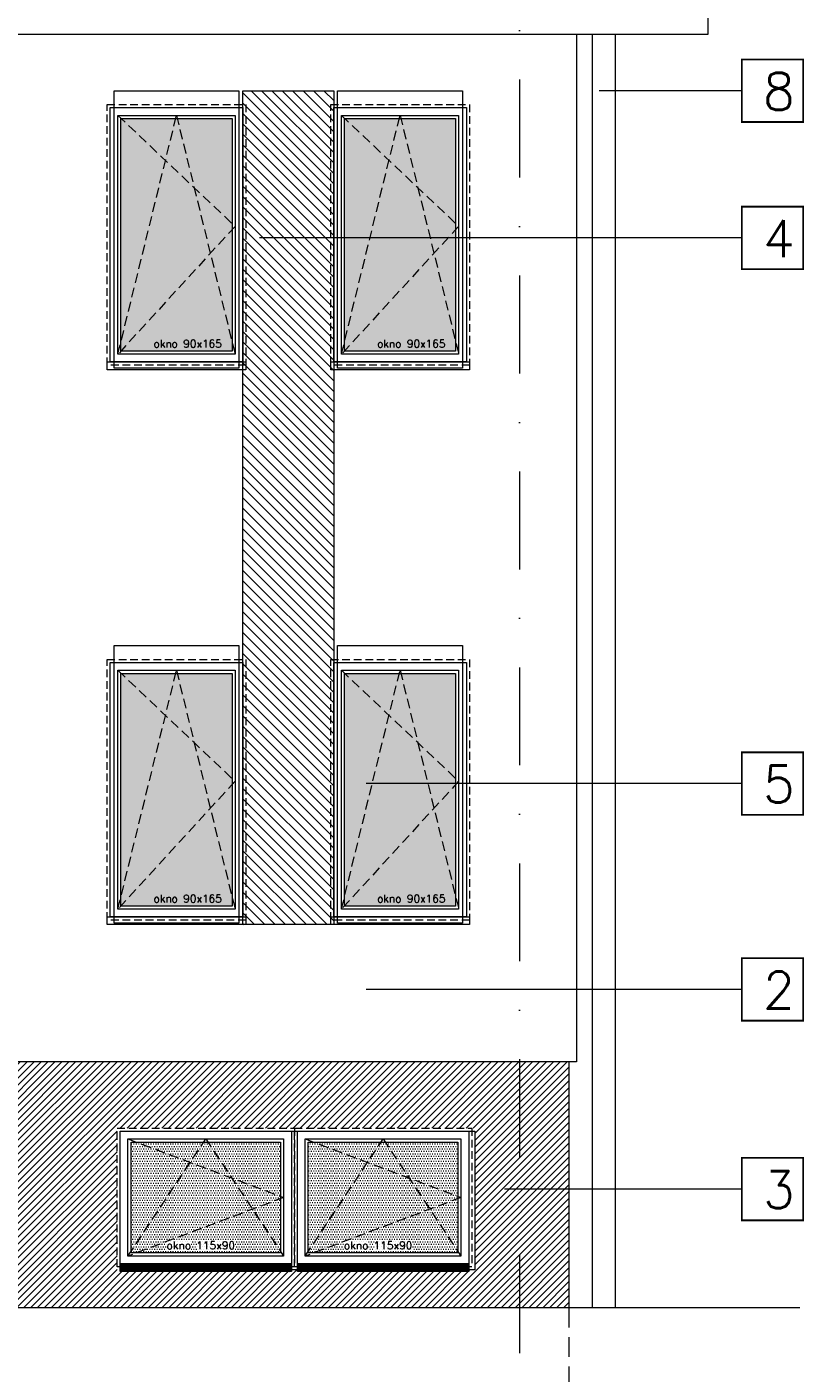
# Model space of a CAD drawing. Header units: millimetres. Extents: x -82287 to 177822, y -399756 to 0.
# Tile 227 of 228: x 63554 to 64058, y -202333 to -201459. Entities that reach past the tile are written whole.
import ezdxf
from ezdxf.enums import TextEntityAlignment as Align

# ---------------------------------------------------------------- set-up
doc = ezdxf.new("R2010")
doc.units = ezdxf.units.MM
doc.header["$MEASUREMENT"] = 0
for name, pattern in [('SUŁOSZOWA - PB 21 03$0$CACHE', [9.525, 6.35, -3.175]), ('SUŁOSZOWA - PB 21 03$0$CARKOVANA', [7.5, 5, -2.5]), ('SUŁOSZOWA - PB 21 03$0$DASHDOT', [25.4, 12.7, -6.35, 0, -6.35]), ('SUŁOSZOWA - PB 21 03$0$HIDDEN', [9.525, 6.35, -3.175])]:
    doc.linetypes.add(name, pattern=pattern)
doc.layers.add('FL_XREF', color=252, linetype='Continuous')
for name, color, linetype, lineweight in [('SUŁOSZOWA - PB 21 03$0$!! 0_ Istn-okna', 251, 'Continuous', 0), ('SUŁOSZOWA - PB 21 03$0$!! 0_ Istn-sciany', 251, 'Continuous', 0), ('SUŁOSZOWA - PB 21 03$0$!! 0_ WIDOK ELEWACJA', 251, 'Continuous', 0), ('SUŁOSZOWA - PB 21 03$0$!! 0_Istn-cienka', 251, 'Continuous', 0), ('SUŁOSZOWA - PB 21 03$0$!! 0_Opis_pom', 251, 'Continuous', 0), ('SUŁOSZOWA - PB 21 03$0$!! 0_Osie', 251, 'SUŁOSZOWA - PB 21 03$0$DASHDOT', 0), ('SUŁOSZOWA - PB 21 03$0$!! 1_ELEWACJA KOLOR', 251, 'Continuous', 0), ('SUŁOSZOWA - PB 21 03$0$!! 1_Hatch dach', 251, 'Continuous', 0), ('SUŁOSZOWA - PB 21 03$0$!! 1_OPIS POM NOWE', 251, 'Continuous', 0), ('SUŁOSZOWA - PB 21 03$0$!! 2_ELEWACJA COKÓŁ', 251, 'Continuous', 0), ('SUŁOSZOWA - PB 21 03$0$!! 2_NOWE OKNA WIDOk - remont', 251, 'Continuous', 0), ('SUŁOSZOWA - PB 21 03$0$!! 2_TYNK OBRYS', 251, 'Continuous', 0), ('SUŁOSZOWA - PB 21 03$0$!!_1  OPISY ELEWACJE', 251, 'Continuous', 0), ('SUŁOSZOWA - PB 21 03$0$0-osie-liniA', 251, 'SUŁOSZOWA - PB 21 03$0$DASHDOT', 0)]:
    doc.layers.add(name, color=color, linetype=linetype, lineweight=lineweight)
doc.styles.add('SUŁOSZOWA - PB 21 03$0$ARIAL', font='tahoma.ttf')
doc.styles.add('SUŁOSZOWA - PB 21 03$0$TXT', font='simplex.shx')

# ---------------------------------------------------------------- blocks, each defined once
blk = doc.blocks.new('SUŁOSZOWA - PB 21 03$0$okno 90x180')
at = {"layer": 'SUŁOSZOWA - PB 21 03$0$!! 1_Hatch dach', "true_color": 0x575757}
h = blk.add_hatch(dxfattribs=at)
h.set_pattern_fill('DOTS', color=251)
h.set_pattern_definition([(0, (-9632.3096, -11392.1331), (0.79375, 1.5875), [0, -1.5875])])
h.paths.add_polyline_path([(9, -20), (81, -20), (81, -171), (9, -171)])
at = {"layer": 'SUŁOSZOWA - PB 21 03$0$!! 0_ Istn-okna', "linetype": 'SUŁOSZOWA - PB 21 03$0$CARKOVANA', "lineweight": 5}
blk.add_lwpolyline([(0, -11), (90, -11), (90, -180), (0, -180)], close=True, dxfattribs=at)
at = {"layer": 'SUŁOSZOWA - PB 21 03$0$!! 0_ Istn-okna'}
for points in [[(2, -13), (88, -13), (88, -178), (2, -178)], [(7, -18), (83, -18), (83, -173), (7, -173)], [(9, -20), (81, -20), (81, -171), (9, -171)], [(0, -178), (90, -178), (90, -183), (0, -183)]]:
    blk.add_lwpolyline(points, close=True, dxfattribs=at)
at = {"layer": 'SUŁOSZOWA - PB 21 03$0$!! 1_Hatch dach', "color": 251, "linetype": 'SUŁOSZOWA - PB 21 03$0$CACHE', "true_color": 0x575757}
for points in [[(7, -173), (45, -18), (83, -173)], [(7, -18), (83, -90), (7, -173)]]:
    blk.add_lwpolyline(points, dxfattribs=at)
at = {"insert": (30.08, -163.59), "char_height": 5, "attachment_point": 1, "style": 'SUŁOSZOWA - PB 21 03$0$TXT'}
blk.add_mtext_dynamic_manual_height_columns('okno 90x165', width=52.6299, gutter_width=75, heights=[0], dxfattribs=at)
blk = doc.blocks.new('SUŁOSZOWA - PB 21 03$0$okno 115x115')
at = {"layer": 'SUŁOSZOWA - PB 21 03$0$!! 1_Hatch dach', "true_color": 0x575757}
h = blk.add_hatch(dxfattribs=at)
h.set_pattern_fill('DOTS', color=251, angle=360)
h.set_pattern_definition([(360, (-21873.4686, 1906.5186), (0.79375, 1.5875), [0, -1.5875])])
h.paths.add_polyline_path([(-12257.16, 13266.65), (-12160.16, 13266.65), (-12160.16, 13194.65), (-12257.16, 13194.65)])
h = blk.add_hatch(dxfattribs=at)
h.set_pattern_fill('ANSI31', color=251, scale=0.2, angle=360)
h.set_pattern_definition([(45, (0, 0), (-0.449012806, 0.449012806), [])])
h.paths.add_polyline_path([(-12264.16, 13187.65), (-12153.16, 13187.65), (-12153.16, 13182.65), (-12264.16, 13182.65)])
at = {"layer": 'SUŁOSZOWA - PB 21 03$0$!! 0_ Istn-okna', "linetype": 'SUŁOSZOWA - PB 21 03$0$CARKOVANA', "lineweight": 5}
blk.add_lwpolyline([(-12266.16, 13275.65), (-12151.16, 13275.65), (-12151.16, 13185.65), (-12266.16, 13185.65)], close=True, dxfattribs=at)
at = {"layer": 'SUŁOSZOWA - PB 21 03$0$!! 0_ Istn-okna'}
for points in [[(-12264.16, 13273.65), (-12153.16, 13273.65), (-12153.16, 13187.65), (-12264.16, 13187.65)], [(-12259.16, 13268.65), (-12158.16, 13268.65), (-12158.16, 13192.65), (-12259.16, 13192.65)], [(-12257.16, 13266.65), (-12160.16, 13266.65), (-12160.16, 13194.65), (-12257.16, 13194.65)], [(-12264.16, 13187.65), (-12153.16, 13187.65), (-12153.16, 13182.65), (-12264.16, 13182.65)]]:
    blk.add_lwpolyline(points, close=True, dxfattribs=at)
at = {"layer": 'SUŁOSZOWA - PB 21 03$0$!! 1_Hatch dach', "color": 251, "linetype": 'SUŁOSZOWA - PB 21 03$0$CACHE', "true_color": 0x575757}
for points in [[(-12259.16, 13192.65), (-12208.66, 13268.65), (-12158.16, 13192.65)], [(-12259.16, 13268.65), (-12158.16, 13230.65), (-12259.16, 13192.65)]]:
    blk.add_lwpolyline(points, dxfattribs=at)
at = {"insert": (-12234.08, 13202.06), "char_height": 5, "attachment_point": 1, "style": 'SUŁOSZOWA - PB 21 03$0$TXT'}
blk.add_mtext_dynamic_manual_height_columns('okno 115x90', width=52.6299, gutter_width=75, heights=[0], dxfattribs=at)
blk = doc.blocks.new('SUŁOSZOWA - PB 21 03$0$BLOK OSIE ABC PD')
at = {"layer": 'SUŁOSZOWA - PB 21 03$0$0-osie-liniA', "ltscale": 5}
blk.add_lwpolyline([(63811.56735, -200656.87852), (63811.56735, -202649.32309)], dxfattribs=at)
blk = doc.blocks.new('SUŁOSZOWA - PB 21 03')
at = {"layer": 'SUŁOSZOWA - PB 21 03$0$!! 1_ELEWACJA KOLOR'}
h = blk.add_hatch(dxfattribs=at)
h.set_pattern_fill('ANSI31', color=251, scale=1.5, angle=-90)
h.set_pattern_definition([(315, (4038.4983, 39195.6034), (3.367596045, 3.367596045), [])])
h.paths.add_polyline_path([(63632.06735, -201553.74713), (63691.06735, -201553.74713), (63691.06735, -202094.74713), (63632.06735, -202094.74713)])
at = {"layer": 'SUŁOSZOWA - PB 21 03$0$!! 2_ELEWACJA COKÓŁ'}
h = blk.add_hatch(dxfattribs=at)
h.set_pattern_fill('ANSI31', color=250)
h.set_pattern_definition([(45, (0, 0), (-2.24506403, 2.24506403), [])])
h.paths.add_polyline_path([(63843.56735, -202183.74713), (62043.56735, -202183.74713), (62043.56735, -202343.32922), (63843.56735, -202343.32922)])
h.paths.add_polyline_path([(63250.56735, -202226.74713), (63365.56735, -202226.74713), (63482.56735, -202226.74713), (63482.56735, -202318.74713), (63250.56735, -202318.74713)], flags=16)
h.paths.add_polyline_path([(63252.56735, -202228.74713), (63363.56735, -202228.74713), (63363.56735, -202314.74713), (63252.56735, -202314.74713)], flags=0)
h.paths.add_polyline_path([(63257.56735, -202233.74713), (63358.56735, -202233.74713), (63358.56735, -202309.74713), (63257.56735, -202309.74713)], flags=0)
h.paths.add_polyline_path([(63262.88314, -202235.74713), (63306.7384, -202235.74713), (63308.06735, -202233.74713), (63309.3963, -202235.74713), (63356.56735, -202235.74713), (63356.56735, -202270.99465), (63358.56735, -202271.74713), (63356.56735, -202272.4996), (63356.56735, -202306.73722), (63357.2384, -202307.74713), (63262.88314, -202307.74713), (63257.56735, -202309.74713), (63259.56735, -202306.73722), (63259.56735, -202234.4996)], flags=0)
h.paths.add_polyline_path([(63182.56735, -202318.74713), (62950.56735, -202318.74713), (62950.56735, -202226.74713), (63065.56735, -202226.74713), (63182.56735, -202226.74713)], flags=16)
h.paths.add_polyline_path([(63178.56735, -202228.74713), (63178.56735, -202314.74713), (63067.56735, -202314.74713), (63067.56735, -202228.74713)], flags=0)
h.paths.add_polyline_path([(63173.56735, -202233.74713), (63173.56735, -202309.74713), (63072.56735, -202309.74713), (63072.56735, -202233.74713)], flags=0)
h.paths.add_polyline_path([(63171.56735, -202235.74713), (63171.56735, -202270.99465), (63173.56735, -202271.74713), (63171.56735, -202272.4996), (63171.56735, -202306.73722), (63172.2384, -202307.74713), (63077.88314, -202307.74713), (63072.56735, -202309.74713), (63074.56735, -202306.73722), (63074.56735, -202234.4996), (63077.88314, -202235.74713), (63121.7384, -202235.74713), (63123.06735, -202233.74713), (63124.3963, -202235.74713)], flags=0)
h.paths.add_polyline_path([(63367.56735, -202228.74713), (63478.56735, -202228.74713), (63478.56735, -202314.74713), (63367.56735, -202314.74713)], flags=0)
h.paths.add_polyline_path([(63372.56735, -202233.74713), (63473.56735, -202233.74713), (63473.56735, -202309.74713), (63372.56735, -202309.74713)], flags=0)
h.paths.add_polyline_path([(63377.88314, -202235.74713), (63421.7384, -202235.74713), (63423.06735, -202233.74713), (63424.3963, -202235.74713), (63471.56735, -202235.74713), (63471.56735, -202270.99465), (63473.56735, -202271.74713), (63471.56735, -202272.4996), (63471.56735, -202306.73722), (63472.2384, -202307.74713), (63377.88314, -202307.74713), (63372.56735, -202309.74713), (63374.56735, -202306.73722), (63374.56735, -202234.4996)], flags=0)
h.paths.add_polyline_path([(63063.56735, -202228.74713), (63063.56735, -202314.74713), (62952.56735, -202314.74713), (62952.56735, -202228.74713)], flags=0)
h.paths.add_polyline_path([(63058.56735, -202233.74713), (63058.56735, -202309.74713), (62957.56735, -202309.74713), (62957.56735, -202233.74713)], flags=0)
h.paths.add_polyline_path([(63056.56735, -202235.74713), (63056.56735, -202270.99465), (63058.56735, -202271.74713), (63056.56735, -202272.4996), (63056.56735, -202306.73722), (63057.2384, -202307.74713), (62962.88314, -202307.74713), (62957.56735, -202309.74713), (62959.56735, -202306.73722), (62959.56735, -202234.4996), (62962.88314, -202235.74713), (63006.7384, -202235.74713), (63008.06735, -202233.74713), (63009.3963, -202235.74713)], flags=0)
h.paths.add_polyline_path([(63550.56735, -202226.74713), (63665.56735, -202226.74713), (63782.56735, -202226.74713), (63782.56735, -202318.74713), (63550.56735, -202318.74713)], flags=16)
h.paths.add_polyline_path([(63552.56735, -202228.74713), (63663.56735, -202228.74713), (63663.56735, -202314.74713), (63552.56735, -202314.74713)], flags=0)
h.paths.add_polyline_path([(63557.56735, -202233.74713), (63658.56735, -202233.74713), (63658.56735, -202309.74713), (63557.56735, -202309.74713)], flags=0)
h.paths.add_polyline_path([(63559.56735, -202234.4996), (63562.88314, -202235.74713), (63606.7384, -202235.74713), (63608.06735, -202233.74713), (63609.3963, -202235.74713), (63656.56735, -202235.74713), (63656.56735, -202270.99465), (63658.56735, -202271.74713), (63656.56735, -202272.4996), (63656.56735, -202306.73722), (63657.2384, -202307.74713), (63562.88314, -202307.74713), (63557.56735, -202309.74713), (63559.56735, -202306.73722)], flags=0)
h.paths.add_polyline_path([(62882.56735, -202318.74713), (62650.56735, -202318.74713), (62650.56735, -202226.74713), (62765.56735, -202226.74713), (62882.56735, -202226.74713)], flags=16)
h.paths.add_polyline_path([(62878.56735, -202228.74713), (62878.56735, -202314.74713), (62767.56735, -202314.74713), (62767.56735, -202228.74713)], flags=0)
h.paths.add_polyline_path([(62873.56735, -202233.74713), (62873.56735, -202309.74713), (62772.56735, -202309.74713), (62772.56735, -202233.74713)], flags=0)
h.paths.add_polyline_path([(62871.56735, -202235.74713), (62871.56735, -202270.99465), (62873.56735, -202271.74713), (62871.56735, -202272.4996), (62871.56735, -202306.73722), (62872.2384, -202307.74713), (62777.88314, -202307.74713), (62772.56735, -202309.74713), (62774.56735, -202306.73722), (62774.56735, -202234.4996), (62777.88314, -202235.74713), (62821.7384, -202235.74713), (62823.06735, -202233.74713), (62824.3963, -202235.74713)], flags=0)
h.paths.add_polyline_path([(63667.56735, -202228.74713), (63778.56735, -202228.74713), (63778.56735, -202314.74713), (63667.56735, -202314.74713)], flags=0)
h.paths.add_polyline_path([(63672.56735, -202233.74713), (63773.56735, -202233.74713), (63773.56735, -202309.74713), (63672.56735, -202309.74713)], flags=0)
h.paths.add_polyline_path([(63674.56735, -202234.4996), (63677.88314, -202235.74713), (63721.7384, -202235.74713), (63723.06735, -202233.74713), (63724.3963, -202235.74713), (63771.56735, -202235.74713), (63771.56735, -202270.99465), (63773.56735, -202271.74713), (63771.56735, -202272.4996), (63771.56735, -202306.73722), (63772.2384, -202307.74713), (63677.88314, -202307.74713), (63672.56735, -202309.74713), (63674.56735, -202306.73722)], flags=0)
h.paths.add_polyline_path([(62763.56735, -202228.74713), (62763.56735, -202314.74713), (62652.56735, -202314.74713), (62652.56735, -202228.74713)], flags=0)
h.paths.add_polyline_path([(62758.56735, -202233.74713), (62758.56735, -202309.74713), (62657.56735, -202309.74713), (62657.56735, -202233.74713)], flags=0)
h.paths.add_polyline_path([(62756.56735, -202235.74713), (62756.56735, -202270.99465), (62758.56735, -202271.74713), (62756.56735, -202272.4996), (62756.56735, -202306.73722), (62757.2384, -202307.74713), (62662.88314, -202307.74713), (62657.56735, -202309.74713), (62659.56735, -202306.73722), (62659.56735, -202234.4996), (62662.88314, -202235.74713), (62706.7384, -202235.74713), (62708.06735, -202233.74713), (62709.3963, -202235.74713)], flags=0)
h.paths.add_polyline_path([(62582.56735, -202318.74713), (62350.56735, -202318.74713), (62350.56735, -202226.74713), (62465.56735, -202226.74713), (62582.56735, -202226.74713)], flags=16)
h.paths.add_polyline_path([(62578.56735, -202228.74713), (62578.56735, -202314.74713), (62467.56735, -202314.74713), (62467.56735, -202228.74713)], flags=0)
h.paths.add_polyline_path([(62573.56735, -202233.74713), (62573.56735, -202309.74713), (62472.56735, -202309.74713), (62472.56735, -202233.74713)], flags=0)
h.paths.add_polyline_path([(62571.56735, -202235.74713), (62571.56735, -202270.99465), (62573.56735, -202271.74713), (62571.56735, -202272.4996), (62571.56735, -202306.73722), (62572.2384, -202307.74713), (62477.88314, -202307.74713), (62472.56735, -202309.74713), (62474.56735, -202306.73722), (62474.56735, -202234.4996), (62477.88314, -202235.74713), (62521.7384, -202235.74713), (62523.06735, -202233.74713), (62524.3963, -202235.74713)], flags=0)
h.paths.add_polyline_path([(62463.56735, -202228.74713), (62463.56735, -202314.74713), (62352.56735, -202314.74713), (62352.56735, -202228.74713)], flags=0)
h.paths.add_polyline_path([(62458.56735, -202233.74713), (62458.56735, -202309.74713), (62357.56735, -202309.74713), (62357.56735, -202233.74713)], flags=0)
h.paths.add_polyline_path([(62458.56735, -202271.74713), (62456.56735, -202272.4996), (62456.56735, -202306.73722), (62457.2384, -202307.74713), (62362.88314, -202307.74713), (62357.56735, -202309.74713), (62359.56735, -202306.73722), (62359.56735, -202234.4996), (62362.88314, -202235.74713), (62406.7384, -202235.74713), (62408.06735, -202233.74713), (62409.3963, -202235.74713), (62456.56735, -202235.74713), (62456.56735, -202270.99465)], flags=0)
h.paths.add_polyline_path([(62282.56735, -202318.74713), (62050.56735, -202318.74713), (62050.56735, -202226.74713), (62165.56735, -202226.74713), (62282.56735, -202226.74713)], flags=16)
h.paths.add_polyline_path([(62278.56735, -202228.74713), (62278.56735, -202314.74713), (62167.56735, -202314.74713), (62167.56735, -202228.74713)], flags=0)
h.paths.add_polyline_path([(62273.56735, -202233.74713), (62273.56735, -202309.74713), (62172.56735, -202309.74713), (62172.56735, -202233.74713)], flags=0)
h.paths.add_polyline_path([(62273.56735, -202271.74713), (62271.56735, -202272.4996), (62271.56735, -202306.73722), (62272.2384, -202307.74713), (62177.88314, -202307.74713), (62172.56735, -202309.74713), (62174.56735, -202306.73722), (62174.56735, -202234.4996), (62177.88314, -202235.74713), (62221.7384, -202235.74713), (62223.06735, -202233.74713), (62224.3963, -202235.74713), (62271.56735, -202235.74713), (62271.56735, -202270.99465)], flags=0)
h.paths.add_polyline_path([(62163.56735, -202228.74713), (62163.56735, -202314.74713), (62052.56735, -202314.74713), (62052.56735, -202228.74713)], flags=0)
h.paths.add_polyline_path([(62158.56735, -202233.74713), (62158.56735, -202309.74713), (62057.56735, -202309.74713), (62057.56735, -202233.74713)], flags=0)
h.paths.add_polyline_path([(62158.56735, -202271.74713), (62156.56735, -202272.4996), (62156.56735, -202306.73722), (62157.2384, -202307.74713), (62062.88314, -202307.74713), (62057.56735, -202309.74713), (62059.56735, -202306.73722), (62059.56735, -202234.4996), (62062.88314, -202235.74713), (62106.7384, -202235.74713), (62108.06735, -202233.74713), (62109.3963, -202235.74713), (62156.56735, -202235.74713), (62156.56735, -202270.99465)], flags=0)
h.paths.add_polyline_path([(63696.3951, -202306.5875), (63745.56177, -202306.5875), (63745.56177, -202299.0875), (63696.3951, -202299.0875)], flags=8)
h.paths.add_polyline_path([(63581.3951, -202306.5875), (63630.56177, -202306.5875), (63630.56177, -202299.0875), (63581.3951, -202299.0875)], flags=8)
h.paths.add_polyline_path([(63396.3951, -202306.5875), (63445.56177, -202306.5875), (63445.56177, -202299.0875), (63396.3951, -202299.0875)], flags=8)
h.paths.add_polyline_path([(63281.3951, -202306.5875), (63330.56177, -202306.5875), (63330.56177, -202299.0875), (63281.3951, -202299.0875)], flags=8)
h.paths.add_polyline_path([(63096.3951, -202306.5875), (63145.56177, -202306.5875), (63145.56177, -202299.0875), (63096.3951, -202299.0875)], flags=8)
h.paths.add_polyline_path([(62981.3951, -202306.5875), (63030.56177, -202306.5875), (63030.56177, -202299.0875), (62981.3951, -202299.0875)], flags=8)
h.paths.add_polyline_path([(62796.3951, -202306.5875), (62845.56177, -202306.5875), (62845.56177, -202299.0875), (62796.3951, -202299.0875)], flags=8)
h.paths.add_polyline_path([(62681.3951, -202306.5875), (62730.56177, -202306.5875), (62730.56177, -202299.0875), (62681.3951, -202299.0875)], flags=8)
h.paths.add_polyline_path([(62496.3951, -202306.5875), (62545.56177, -202306.5875), (62545.56177, -202299.0875), (62496.3951, -202299.0875)], flags=8)
h.paths.add_polyline_path([(62381.3951, -202306.5875), (62430.56177, -202306.5875), (62430.56177, -202299.0875), (62381.3951, -202299.0875)], flags=8)
h.paths.add_polyline_path([(62196.3951, -202306.5875), (62245.56177, -202306.5875), (62245.56177, -202299.0875), (62196.3951, -202299.0875)], flags=8)
h.paths.add_polyline_path([(62081.3951, -202306.5875), (62130.56177, -202306.5875), (62130.56177, -202299.0875), (62081.3951, -202299.0875)], flags=8)
at = {"layer": 'SUŁOSZOWA - PB 21 03$0$!! 0_ Istn-sciany'}
blk.add_lwpolyline([(63993.43318, -202343.32922), (62038.56735, -202343.32922)], dxfattribs=at)
at = {"layer": 'SUŁOSZOWA - PB 21 03$0$!! 0_ WIDOK ELEWACJA'}
for points in [[(63933.56735, -200879.74713), (63933.56735, -201517.33589)], [(63933.56735, -201517.33589), (61903.31236, -201517.33589)], [(63848.56735, -201517.33589), (63848.56735, -202183.74713)], [(63858.56735, -201517.33589), (63858.56735, -202343.32922)], [(63873.56735, -201517.33589), (63873.56735, -202343.32922)], [(63848.56735, -202183.74713), (62038.56735, -202183.74713)], [(63843.56735, -202183.74713), (63843.56735, -202343.32922)]]:
    blk.add_lwpolyline(points, dxfattribs=at)
for points in [[(63548.56735, -201553.74713), (63629.56735, -201553.74713), (63629.56735, -201733.74713), (63548.56735, -201733.74713)], [(63693.56735, -201553.74713), (63774.56735, -201553.74713), (63774.56735, -201733.74713), (63693.56735, -201733.74713)], [(63548.56735, -201913.74713), (63629.56735, -201913.74713), (63629.56735, -202093.74713), (63548.56735, -202093.74713)], [(63693.56735, -201913.74713), (63774.56735, -201913.74713), (63774.56735, -202093.74713), (63693.56735, -202093.74713)], [(63782.56735, -202228.74713), (63782.56735, -202318.74713), (63552.56735, -202318.74713), (63552.56735, -202228.74713)]]:
    blk.add_lwpolyline(points, close=True, dxfattribs=at)
at = {"layer": 'SUŁOSZOWA - PB 21 03$0$!! 0_Istn-cienka', "linetype": 'SUŁOSZOWA - PB 21 03$0$HIDDEN', "ltscale": 2}
blk.add_lwpolyline([(63843.56735, -202343.32922), (63843.56735, -202453.74713)], dxfattribs=at)
at = {"layer": 'SUŁOSZOWA - PB 21 03$0$!! 2_TYNK OBRYS'}
blk.add_lwpolyline([(63632.06735, -201553.74713), (63691.06735, -201553.74713), (63691.06735, -202094.74713), (63632.06735, -202094.74713)], close=True, dxfattribs=at)
at = {"layer": 'SUŁOSZOWA - PB 21 03$0$!!_1  OPISY ELEWACJE', "const_width": 1.2}
for points in [[(63955.76624, -201574.10047), (63955.76624, -201533.55568), (63995.48058, -201533.55568), (63995.48058, -201574.10047)], [(63955.76624, -201574.10047), (63955.76624, -201533.55568), (63995.48058, -201533.55568), (63995.48058, -201574.10047)], [(63955.76624, -201669.5422), (63955.76624, -201628.99741), (63995.48058, -201628.99741), (63995.48058, -201669.5422)], [(63955.76624, -201669.5422), (63955.76624, -201628.99741), (63995.48058, -201628.99741), (63995.48058, -201669.5422)], [(63955.76624, -202023.48572), (63955.76624, -201982.94093), (63995.48058, -201982.94093), (63995.48058, -202023.48572)], [(63955.76624, -202023.48572), (63955.76624, -201982.94093), (63995.48058, -201982.94093), (63995.48058, -202023.48572)], [(63955.76624, -202157.06345), (63955.76624, -202116.51866), (63995.48058, -202116.51866), (63995.48058, -202157.06345)], [(63955.76624, -202157.06345), (63955.76624, -202116.51866), (63995.48058, -202116.51866), (63995.48058, -202157.06345)], [(63955.76624, -202286.51952), (63955.76624, -202245.97473), (63995.48058, -202245.97473), (63995.48058, -202286.51952)], [(63955.76624, -202286.51952), (63955.76624, -202245.97473), (63995.48058, -202245.97473), (63995.48058, -202286.51952)]]:
    blk.add_lwpolyline(points, close=True, dxfattribs=at)
at = {"layer": 'SUŁOSZOWA - PB 21 03$0$!!_1  OPISY ELEWACJE'}
for points in [[(63955.76624, -201553.82808), (63863.25668, -201553.82808)], [(63955.76624, -201649.2698), (63642.8305, -201649.2698)], [(63955.76624, -202003.21332), (63712.15501, -202003.21332)], [(63955.76624, -202136.79105), (63712.15501, -202136.79105)], [(63955.76624, -202266.24713), (63801.90434, -202266.24713)]]:
    blk.add_lwpolyline(points, dxfattribs=at)
at = {"layer": 'SUŁOSZOWA - PB 21 03$0$!! 0_Osie'}
blk.add_blockref('SUŁOSZOWA - PB 21 03$0$BLOK OSIE ABC PD', (0, 0), dxfattribs=at)
at = {"layer": 'SUŁOSZOWA - PB 21 03$0$!! 2_NOWE OKNA WIDOk - remont'}
for name, p in [('SUŁOSZOWA - PB 21 03$0$okno 90x180', (63544.06735, -201551.74713)), ('SUŁOSZOWA - PB 21 03$0$okno 90x180', (63689.06735, -201551.74713)), ('SUŁOSZOWA - PB 21 03$0$okno 90x180', (63544.06735, -201911.74713)), ('SUŁOSZOWA - PB 21 03$0$okno 90x180', (63689.06735, -201911.74713)), ('SUŁOSZOWA - PB 21 03$0$okno 115x115', (75816.72636, -215502.3989)), ('SUŁOSZOWA - PB 21 03$0$okno 115x115', (75931.72636, -215502.3989))]:
    blk.add_blockref(name, p, dxfattribs=at)
at = {"layer": 'SUŁOSZOWA - PB 21 03$0$!! 0_Opis_pom', "ltscale": 0.7, "style": 'SUŁOSZOWA - PB 21 03$0$ARIAL'}
for tag, p in [('B0,19', (52679.2094, -194257.55204)), ('B2,14', (73874.0461, -194402.0887)), ('B2,12', (73342.49259, -194413.89249)), ('B1,21', (60405.50261, -194427.18207)), ('B2,11', (73069.01144, -194438.89383)), ('B2,16', (75195.07765, -194441.83446)), ('A1,16', (59129.54925, -194448.08429)), ('B1/17', (59524.53699, -194450.37428)), ('B1,19', (59914.81903, -194448.15658)), ('1,23', (61575.22173, -194450.37428)), ('B0,15', (51514.15008, -194461.8073)), ('A1,1', (58808.06672, -194460.94161)), ('1,22', (60947.33929, -194456.1144)), ('B2,17', (75506.7465, -194471.3759)), ('B2,19.1', (76701.67035, -194466.03695)), ('B3,7', (87459.81312, -194465.07097)), ('B3,3', (88235.73906, -194465.79732)), ('B0,18', (52071.43815, -194478.40179)), ('B1,18', (59715.51745, -194473.87108)), ('B3,8', (90006.66539, -194478.47972)), ('B1,20', (60198.53687, -194490.17374)), ('B2,10', (72728.63362, -194489.37283)), ('B2,15', (74566.38885, -194487.81114)), ('B3,6', (86826.65132, -194483.15512)), ('A0,6', (49094.40602, -194505.72387)), ('A2,5', (72452.45009, -194505.90583)), ('B2,13', (73649.91716, -194500.01242)), ('A1,6', (58565.96262, -194514.50753)), ('B1,1', (61908.24378, -194515.48656)), ('A0,4', (49692.81919, -194517.93289)), ('A0,3', (49906.53818, -194524.03766)), ('B0,22', (54187.56644, -194519.04308)), ('A0,5', (49399.71914, -194533.19455)), ('B0,20', (53125.45224, -194527.8835)), ('B0,21', (53847.26622, -194535.08002)), ('B1,3', (62229.35503, -194604.49851)), ('B2,18', (75922.43604, -194612.23635)), ('B2,19', (77152.69039, -194617.53776)), ('A3,4', (85509.27934, -194642.47136)), ('B0,24B', (54824.42896, -194684.26784)), ('B1,4', (63476.45184, -194691.11207)), ('B0,13', (50367.63944, -194706.5583)), ('B0,16', (51457.40872, -194704.43091)), ('B0,17', (51897.58569, -194706.77195)), ('A2,4', (71695.75649, -194707.44268)), ('A1,5', (58149.22649, -194724.80163)), ('A2.1', (72371.45884, -194731.56251)), ('B0,23', (54542.05776, -194742.93939)), ('A1,2', (58744.42262, -194746.622)), ('B1,2D', (60756.29674, -194750.92727)), ('A1,15', (59129.54925, -194780.73348)), ('A3.1', (86079.08704, -194786.62422)), ('B0,14', (50962.60809, -194789.06568)), ('B1,4', (63483.03852, -194791.04365)), ('A0,2', (49295.91259, -194810.95246)), ('B2.7', (74548.27897, -194836.12781)), ('B3,2', (89035.72921, -194837.99287)), ('B0,7', (52851.95551, -194845.56115)), ('B1,2B', (62374.83512, -194841.86715)), ('B1,2A', (61803.35407, -194869.27513)), ('B0,8', (51561.38742, -194890.27848)), ('A3.2', (86016.50296, -195004.88875)), ('A1,3', (58810.05243, -195008.83917)), ('A0,1', (49914.27925, -195025.82804)), ('A0,10', (49695.87246, -195042.9259)), ('B0,17', (51225.06492, -195049.74007)), ('B0,6', (52110.41055, -195069.39267)), ('B1,8', (61403.63433, -195071.25189)), ('A2.2', (72371.45884, -195070.78713)), ('B2.2', (74976.1855, -195068.47988)), ('A0,7', (49042.50308, -195082.6056)), ('B3,11', (88623.94853, -195099.23575)), ('B3,4', (87612.56208, -195132.78192)), ('B3,5', (86839.47632, -195174.05241)), ('B0,12', (50313.60595, -195207.52936)), ('B0,11', (50726.178, -195219.06638)), ('B3,10', (89778.42161, -195220.68871)), ('B1,6', (63686.26823, -195231.3997)), ('B0,24A', (54359.17011, -195245.97867)), ('A1,4', (58093.66276, -195250.96213)), ('B0,10', (51476.34179, -195259.44699)), ('B3,9', (90479.74099, -195260.18621)), ('A0,11', (49643.96951, -195271.84772)), ('B1,14', (59332.54805, -195280.73534)), ('A0,8', (49042.50308, -195293.21363)), ('B0,9', (51798.4912, -195291.17482)), ('B2,21', (75970.16114, -195290.81005)), ('B0,3', (52068.59538, -195319.60465)), ('B1,13', (60186.62513, -195314.46953)), ('B1,10', (60892.94126, -195319.45825)), ('B1,5', (63419.22943, -195317.21026)), ('A2.3', (71832.37045, -195318.78232)), ('B2,9', (73175.51251, -195317.21162)), ('B2,4', (74493.5947, -195318.7733)), ('B2,3', (74674.2815, -195319.28036)), ('A3,3', (85569.83931, -195318.78232)), ('B3,1', (88723.65615, -195329.98594)), ('B1,9', (61058.12383, -195344.48743)), ('B2,8', (73894.209, -195338.18956)), ('B2,20', (77211.021, -195343.82367)), ('B2.1', (75304.74121, -195348.36327)), ('B0,2', (52227.2348, -195357.98297)), ('B1,2C', (61827.40698, -195369.02625)), ('B1,7', (62134.52151, -195372.05069)), ('B0,1', (53061.17304, -195403.85659)), ('A0,9', (49001.50444, -195413.15723)), ('A0,12', (49689.76592, -195485.50737)), ('B0,4', (52224.78303, -195500.96352)), ('B2,5', (74686.48999, -195507.24036)), ('B1,11', (61050.00078, -195512.89565)), ('B1,12', (60864.00751, -195544.00738)), ('B2,6', (74499.29165, -195549.55175)), ('B0,5', (52066.14362, -195556.83806)), ('C2,2', (74812.78942, -195865.8959)), ('C1,3', (61091.58871, -195973.27844)), ('C0,2A', (52278.30875, -196050.48297)), ('C0,1', (52808.36775, -196132.34208)), ('C1,2', (61690.27405, -196439.72387)), ('C1,1', (62060.59754, -196465.28533)), ('C3,1', (88979.71614, -196545.67785)), ('C0,2B', (53028.88223, -196668.8019)), ('C1,4', (61008.68123, -196686.32122)), ('C2,1', (75334.65984, -196786.2197)), ('C2,3', (74834.65119, -196933.26657)), ('C1,5', (61062.7252, -196991.42453)), ('C1,10', (62127.38542, -196998.81344)), ('C1,9', (62147.33751, -197289.53424)), ('C1,6', (61131.41824, -197329.69535)), ('C0,3', (52181.98562, -197341.92176)), ('D1,1', (73931.12245, -197584.03121)), ('C0,4', (52345.96562, -197596.60561)), ('D0,18', (60296.49264, -197617.95269)), ('C2,4', (75243.70451, -197663.89)), ('D0,7', (59141.53804, -197722.84718)), ('C1,7', (61222.2575, -197737.18052)), ('D0,17', (60701.16801, -197741.44864)), ('D1,4', (73157.19908, -197744.29721)), ('D0,3', (59562.25866, -197751.14316)), ('D1,6', (72757.78643, -197751.22612)), ('D0,6', (58741.71849, -197802.61699)), ('D0,10', (58357.73602, -197820.93991)), ('D,09', (59195.67196, -197881.51243)), ('C0,5', (52269.72696, -197902.4362)), ('C0,6', (52872.93793, -197917.07354)), ('D0,2', (59943.06082, -197917.06725)), ('D1,3', (73475.28953, -197924.29875)), ('D0,16', (60721.3534, -197935.2949)), ('D0,8', (59058.9008, -197963.64925)), ('D0,5', (59448.52586, -197969.8061)), ('C2,5', (74555.08284, -197988.7886)), ('D1,5', (73291.61607, -197999.29956)), ('D0,4', (59655.02693, -198042.2589)), ('D0,15', (60692.12223, -198127.4643)), ('D0,1', (59931.33074, -198173.12806)), ('D1,2', (73578.07819, -198172.30068)), ('D0,11', (58161.27105, -198211.45823)), ('D0,12', (58250.99458, -198537.17631)), ('D0,13', (58250.99458, -198764.99605)), ('D0,14', (59130.08589, -198795.3373)), ('D1,7', (71854.87376, -198786.88467)), ('D1,8', (71715.35366, -199212.44512))]:
    blk.add_attdef(tag, text='', height=11.968, dxfattribs=at).set_placement(p, align=Align.MIDDLE_CENTER)
at = {"layer": 'SUŁOSZOWA - PB 21 03$0$!! 1_OPIS POM NOWE', "style": 'SUŁOSZOWA - PB 21 03$0$ARIAL'}
for tag, p in [('C1.7A', (61271.6179, -197538.30303)), ('C2.5B', (74970.66097, -197546.70728)), ('C2,5C', (74903.71123, -197659.13664)), ('C2.4', (75374.07862, -197726.11453)), ('D1,2B', (74322.25834, -197791.43247)), ('C1.7C', (61260.26049, -197811.38428)), ('C1.8B', (61588.27341, -197817.62151)), ('C1.8A', (61884.42005, -197818.94854)), ('C1.7B', (61322.12354, -197933.89849)), ('C2,5A', (74943.41937, -197993.49482)), ('E1.2', (62164.78326, -198139.98688)), ('E1.5E', (62692.10372, -198153.27854)), ('D1,2C', (73419.9359, -198156.57844)), ('E2.9', (75361.45041, -198161.88904)), ('E2.7', (76022.45692, -198162.26272)), ('E3.1', (88990.58975, -198158.87886)), ('D1,2A', (74280.17915, -198172.30068)), ('E1.1', (61330.46191, -198191.9806)), ('E1.5D', (62993.60773, -198185.416)), ('E1.5C', (63016.9343, -198246.3437)), ('E1.5B', (63264.15117, -198307.8661)), ('E3.2', (88781.41347, -198385.24275)), ('E1.6', (61022.6264, -198421.00827)), ('E2.2', (74782.75417, -198427.85813)), ('E2.8', (75757.29014, -198437.09188)), ('E2.6', (76531.8031, -198444.40756)), ('E3.4', (89392.22607, -198450.03942)), ('E1.5A', (63049.47589, -198456.39852)), ('E1.5F', (62736.15118, -198589.14592)), ('E1.5G', (62892.39981, -198586.12622)), ('E1,4', (61888.25021, -198652.6996)), ('E2.1', (75803.99631, -198697.05773)), ('E1.5L', (63297.7633, -198733.65678)), ('E1.3', (61058.5992, -198806.28147)), ('E1.5H', (62893.53005, -198830.01758)), ('E2,3', (74778.52304, -198843.9541)), ('E3.3', (89150.95684, -198867.32581)), ('E1.5K', (63266.15427, -198904.67789)), ('E1.5I', (62723.74907, -199005.87002)), ('E2.4', (75135.87669, -199083.20857)), ('E2.5', (76615.04061, -199164.91143)), ('E1.5J', (63204.25187, -199215.697))]:
    blk.add_attdef(tag, text='', height=11.968, dxfattribs=at).set_placement(p, align=Align.MIDDLE_CENTER)
at = {"layer": 'SUŁOSZOWA - PB 21 03$0$!!_1  OPISY ELEWACJE', "char_height": 24, "attachment_point": 1, "style": 'SUŁOSZOWA - PB 21 03$0$TXT'}
for s, insert in [('8', (63969.46816, -201542.22431)), ('4', (63969.46816, -201637.66603)), ('5', (63969.46816, -201991.60956)), ('2', (63969.46816, -202125.18728)), ('3', (63969.46816, -202254.64336))]:
    blk.add_mtext_dynamic_manual_height_columns(s, width=40.5447886, gutter_width=90, heights=[0], dxfattribs=dict(at, insert=insert))

msp = doc.modelspace()

# ---------------------------------------------------------------- block references
at = {"layer": 'FL_XREF'}
msp.add_blockref('SUŁOSZOWA - PB 21 03', (62.28, 52.9), dxfattribs=at)

doc.saveas('drawing.dxf')
